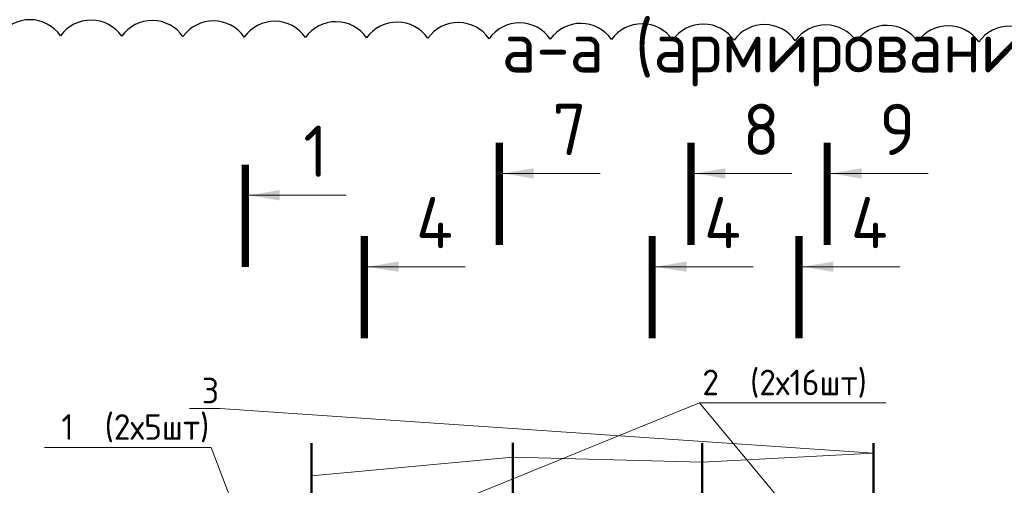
# Model space of a CAD drawing. Header units: millimetres. Extents: x 247266 to 730847, y -636031 to 10052.
# Tile 143 of 196: x 535791 to 545400, y -241863 to -237316. Entities that reach past the tile are written whole.
import ezdxf
from ezdxf import colors
from ezdxf.entities.mleader import LeaderData, LeaderLine
from ezdxf.math import Vec2, Vec3

# ---------------------------------------------------------------- set-up
doc = ezdxf.new("R2010")
doc.units = ezdxf.units.MM
doc.set_wipeout_variables(frame=1)
for name, color, linetype, lineweight in [('АрмСтер', 7, 'Continuous', 50), ('подоснова', 7, 'Continuous', 5), ('Узлы', 7, 'Continuous', 0)]:
    doc.layers.add(name, color=color, linetype=linetype, lineweight=lineweight)
doc.layers.add('Исправления', color=1, linetype='Continuous')
doc.layers.add('РАЗМЕРЫ', color=7, linetype='Continuous')
doc.styles.add('GOST-2.304_Type-B', font='GOST_Common.ttf')

# ---------------------------------------------------------------- blocks, each defined once
blk = doc.blocks.new('*U3053')
at = {"layer": 'РАЗМЕРЫ'}
for p, q in [((112.5, 1200), (-112.5, 1200)), ((112.5, -200), (-112.5, -200))]:
    blk.add_line(p, q, dxfattribs=at)
at = {"layer": 'РАЗМЕРЫ', "ltscale": 15}
blk.add_line((0, -200), (0, 1200), dxfattribs=at)
at = {"layer": 'РАЗМЕРЫ'}
for points in [[(0, 1200), (20.9, 1074.8), (-20.9, 1074.8)], [(0, -200), (20.9, -74.8), (-20.9, -74.8)]]:
    blk.add_solid(points, dxfattribs=at)
at = {"linetype": 'Continuous', "lineweight": 0}
blk.add_wipeout([(35, 0), (28.3, 20.6), (10.8, 33.3), (-10.8, 33.3), (-28.3, 20.6), (-35, 0), (-28.3, -20.6), (-10.8, -33.3), (10.8, -33.3), (28.3, -20.6)], dxfattribs=at)
at = {"color": 0, "linetype": 'ByBlock', "lineweight": -2, "ltscale": 100}
blk.add_line((-2263.2, 0), (1446.8, 0), dxfattribs=at)
at = {"layer": 'РАЗМЕРЫ'}
blk.add_circle((0, 0), 35, dxfattribs=at)
blk = doc.blocks.new('*U3052')
at = {"layer": 'РАЗМЕРЫ'}
for p, q in [((112.5, 400), (-112.5, 400)), ((112.5, -400), (-112.5, -400))]:
    blk.add_line(p, q, dxfattribs=at)
at = {"layer": 'РАЗМЕРЫ', "ltscale": 15}
blk.add_line((0, -400), (0, 400), dxfattribs=at)
at = {"layer": 'РАЗМЕРЫ'}
for points in [[(0, 400), (20.9, 274.8), (-20.9, 274.8)], [(0, -400), (20.9, -274.8), (-20.9, -274.8)]]:
    blk.add_solid(points, dxfattribs=at)
at = {"linetype": 'Continuous', "lineweight": 0}
blk.add_wipeout([(35, 0), (28.3, 20.6), (10.8, 33.3), (-10.8, 33.3), (-28.3, 20.6), (-35, 0), (-28.3, -20.6), (-10.8, -33.3), (10.8, -33.3), (28.3, -20.6)], dxfattribs=at)
at = {"color": 0, "linetype": 'ByBlock', "lineweight": -2, "ltscale": 100}
blk.add_line((-2263.2, 0), (1486.8, 0), dxfattribs=at)
at = {"layer": 'РАЗМЕРЫ'}
blk.add_circle((0, 0), 35, dxfattribs=at)
blk = doc.blocks.new('*U3051')
at = {"layer": 'РАЗМЕРЫ'}
for p, q in [((112.5, 400), (-112.5, 400)), ((112.5, -400), (-112.5, -400))]:
    blk.add_line(p, q, dxfattribs=at)
at = {"layer": 'РАЗМЕРЫ', "ltscale": 15}
blk.add_line((0, -400), (0, 400), dxfattribs=at)
at = {"layer": 'РАЗМЕРЫ'}
for points in [[(0, 400), (20.9, 274.8), (-20.9, 274.8)], [(0, -400), (20.9, -274.8), (-20.9, -274.8)]]:
    blk.add_solid(points, dxfattribs=at)
at = {"linetype": 'Continuous', "lineweight": 0}
blk.add_wipeout([(35, 0), (28.3, 20.6), (10.8, 33.3), (-10.8, 33.3), (-28.3, 20.6), (-35, 0), (-28.3, -20.6), (-10.8, -33.3), (10.8, -33.3), (28.3, -20.6)], dxfattribs=at)
at = {"color": 0, "linetype": 'ByBlock', "lineweight": -2, "ltscale": 100}
blk.add_line((-1814.3, 0), (1920.7, 0), dxfattribs=at)
at = {"layer": 'РАЗМЕРЫ'}
blk.add_circle((0, 0), 35, dxfattribs=at)
blk = doc.blocks.new('*U3050')
at = {"layer": 'РАЗМЕРЫ'}
for p, q in [((112.5, 200), (-112.5, 200)), ((112.5, -200), (-112.5, -200))]:
    blk.add_line(p, q, dxfattribs=at)
at = {"layer": 'РАЗМЕРЫ', "ltscale": 15}
blk.add_line((0, -200), (0, 200), dxfattribs=at)
at = {"layer": 'РАЗМЕРЫ'}
for points in [[(0, 200), (20.9, 74.8), (-20.9, 74.8)], [(0, -200), (20.9, -74.8), (-20.9, -74.8)]]:
    blk.add_solid(points, dxfattribs=at)
at = {"linetype": 'Continuous', "lineweight": 0}
blk.add_wipeout([(35, 0), (28.3, 20.6), (10.8, 33.3), (-10.8, 33.3), (-28.3, 20.6), (-35, 0), (-28.3, -20.6), (-10.8, -33.3), (10.8, -33.3), (28.3, -20.6)], dxfattribs=at)
at = {"color": 0, "linetype": 'ByBlock', "lineweight": -2, "ltscale": 100}
blk.add_line((-2263.2, 0), (1421.8, 0), dxfattribs=at)
at = {"layer": 'РАЗМЕРЫ'}
blk.add_circle((0, 0), 35, dxfattribs=at)
blk = doc.blocks.new('_None')

msp = doc.modelspace()

# ---------------------------------------------------------------- linework, layer by layer
at = {"layer": 'Исправления'}
msp.add_lwpolyline([(545749.58, -237537.26, 0.5205671), (545152.09, -237533.27, 0.5205671), (544554.6, -237529.28, 0.5205671), (543957.1, -237525.3, 0.5205671), (543359.61, -237521.31, 0.5205671), (542762.12, -237517.33, 0.5205671), (542164.63, -237513.34, 0.5205671), (541567.14, -237509.35, 0.5205671), (540969.65, -237505.37, 0.5205671), (540372.16, -237501.38, 0.5205671), (539774.67, -237497.4, 0.5205671), (539177.18, -237493.41, 0.5205671), (538579.68, -237489.42, 0.5205671), (537982.19, -237485.44, 0.5205671), (537384.7, -237481.45, 0.5205671), (536787.21, -237477.47, 0.5205671), (536189.72, -237473.48, 0.5205671), (535592.23, -237469.49, 0.5205671)], format="xyb", dxfattribs=at)
at = {"layer": 'Узлы', "linetype": 'Continuous', "lineweight": 0}
for p, q in [((540506.49, -238817.23, 400), (541456.49, -238817.23, 400)), ((542377.7, -238817.23, 400), (543327.7, -238817.23, 400)), ((543706.69, -238817.23, 400), (544656.69, -238817.23, 400)), ((538028.59, -239030.81, 400), (538978.59, -239030.81, 400)), ((539188.78, -239728.26, 400), (540138.78, -239728.26, 400)), ((541999.09, -239728.26, 400), (542949.09, -239728.26, 400)), ((543432.09, -239728.26, 400), (544382.09, -239728.26, 400))]:
    msp.add_line(p, q, dxfattribs=at)
at = {"layer": 'Узлы', "linetype": 'Continuous', "lineweight": 0, "const_width": 70, "elevation": 400}
for points in [[(540471.49, -238517.23), (540471.49, -239517.23)], [(542342.7, -238517.23), (542342.7, -239517.23)], [(543671.69, -238517.23), (543671.69, -239517.23)], [(537993.59, -238730.81), (537993.59, -239730.81)], [(539153.78, -239428.26), (539153.78, -240428.26)], [(541964.09, -239428.26), (541964.09, -240428.26)], [(543397.09, -239428.26), (543397.09, -240428.26)]]:
    msp.add_lwpolyline(points, dxfattribs=at)
at = {"layer": 'Узлы', "linetype": 'Continuous', "lineweight": 0}
for points in [[(540506.49, -238817.23, 400), (540806.94, -238867.51, 400), (540806.94, -238766.95, 400)], [(542377.7, -238817.23, 400), (542678.15, -238867.51, 400), (542678.15, -238766.95, 400)], [(543706.69, -238817.23, 400), (544007.14, -238867.51, 400), (544007.14, -238766.95, 400)], [(538028.59, -239030.81, 400), (538329.04, -239081.09, 400), (538329.04, -238980.53, 400)], [(539188.78, -239728.26, 400), (539489.23, -239778.54, 400), (539489.23, -239677.98, 400)], [(541999.09, -239728.26, 400), (542299.54, -239778.54, 400), (542299.54, -239677.98, 400)], [(543432.09, -239728.26, 400), (543732.54, -239778.54, 400), (543732.54, -239677.98, 400)]]:
    msp.add_solid(points, dxfattribs=at)

# ---------------------------------------------------------------- block references
at = {"layer": 'АрмСтер', "ltscale": 15, "rotation": 90}
for name, p in [('*U3053', (538637.47, -242899.19)), ('*U3052', (540602.68, -242935.23)), ('*U3051', (542452.81, -243370.97)), ('*U3050', (544124.97, -242872.95))]:
    msp.add_blockref(name, p, dxfattribs=at)

# ---------------------------------------------------------------- texts
at = {"layer": 'РАЗМЕРЫ', "insert": (543292.21, -237649.64), "char_height": 500, "attachment_point": 5, "style": 'GOST-2.304_Type-B'}
msp.add_mtext_dynamic_manual_height_columns('а-а (армирование)', width=6973.3337, gutter_width=625, heights=[0], dxfattribs=at)
at = {"layer": 'Узлы', "linetype": 'Continuous', "lineweight": 0, "char_height": 500, "attachment_point": 5, "style": 'GOST-2.304_Type-B'}
for s, insert in [('7', (541156.48, -238387.23, 400)), ('8', (543027.7, -238387.23, 400)), ('9', (544356.69, -238387.23, 400)), ('1', (538678.59, -238600.81, 400)), ('4', (539838.78, -239298.26, 400)), ('4', (542649.09, -239298.26, 400)), ('4', (544082.09, -239298.26, 400))]:
    msp.add_mtext_dynamic_manual_height_columns(s, width=723.8798, gutter_width=25, heights=[0], dxfattribs=dict(at, insert=insert))

# ---------------------------------------------------------------- next in the draw order: leaders
at = {"layer": 'подоснова'}
ml = msp.add_multileader_mtext('Standard', dxfattribs=at)
ml.set_content('2  (2х16шт)', color=256, style='GOST-2.304_Type-B')
ml.set_leader_properties(color=256, linetype='ByLayer', lineweight=15)
ml.set_arrow_properties(name='NONE')
ml.build(insert=Vec2(0, 0))
ml.multileader.update_dxf_attribs({"text_left_attachment_type": 6, "text_right_attachment_type": 6, "dogleg_length": 10, "arrow_head_size": 18})
ctx = ml.context
ctx.base_point, ctx.char_height, ctx.arrow_head_size, ctx.landing_gap_size, ctx.plane_origin = Vec3(542437.53, -241032.75), 250, 18, 20, Vec3(539545.99, -237657.57)
ctx.left_attachment, ctx.right_attachment, ctx.text_align_type = 6, 6, 1
notes = []
notes.append((ctx, [(0, (1, 1, 0), (542426.84, -241057.78), (1, 0), 10, [(0, [(543272.24, -242075.52)], 0, []), (2, [(541334.42, -242328.05), (539759.08, -242143.51)], 0, [])])]))
ctx.mtext.insert, ctx.mtext.alignment, ctx.mtext.flow_direction = Vec3(543255.64, -240732.75), 2, 5
ml = msp.add_multileader_mtext('Standard', dxfattribs=at)
ml.set_content('3 ', color=256, style='GOST-2.304_Type-B')
ml.set_leader_properties(color=256, linetype='ByLayer', lineweight=15)
ml.set_arrow_properties(name='NONE')
ml.build(insert=Vec2(0, 0))
ml.multileader.update_dxf_attribs({"text_left_attachment_type": 6, "text_right_attachment_type": 6, "dogleg_length": 10, "arrow_head_size": 18})
ctx = ml.context
ctx.base_point, ctx.char_height, ctx.arrow_head_size, ctx.landing_gap_size, ctx.plane_origin = Vec3(537569.96, -241112.41), 250, 18, 20, Vec3(533357.21, -237737.23)
ctx.left_attachment, ctx.right_attachment, ctx.text_align_type = 6, 6, 1
notes.append((ctx, [(1, (1, 1, 0), (537745.02, -241112.66), (-1, 0), 10, [(3, [(538637.47, -241771.71), (540602.68, -241587.67), (542452.81, -241636.38), (544124.97, -241548.26)], 0, [])])]))
ctx.mtext.insert, ctx.mtext.alignment, ctx.mtext.flow_direction = Vec3(537652.46, -240812.41), 2, 5
ml = msp.add_multileader_mtext('Standard', dxfattribs=at)
ml.set_content('1  (2х5шт)', color=256, style='GOST-2.304_Type-B')
ml.set_leader_properties(color=256, linetype='ByLayer', lineweight=15)
ml.set_arrow_properties(name='NONE')
ml.build(insert=Vec2(0, 0))
ml.multileader.update_dxf_attribs({"text_left_attachment_type": 6, "text_right_attachment_type": 6, "dogleg_length": 10, "arrow_head_size": 18})
ctx = ml.context
ctx.base_point, ctx.char_height, ctx.arrow_head_size, ctx.landing_gap_size, ctx.plane_origin = Vec3(536188.77, -241468.12), 250, 18, 20, Vec3(533357.21, -238401.08)
ctx.left_attachment, ctx.right_attachment, ctx.text_align_type = 6, 6, 1
notes.append((ctx, [(0, (1, 1, 0), (537660.59, -241493.15), (-1, 0), 10, [(0, [(538086.99, -242619.41)], 0, [])])]))
ctx.mtext.insert, ctx.mtext.alignment, ctx.mtext.flow_direction = Vec3(536919.38, -241168.12), 2, 5
for ctx, leaders in notes:
    for number, flags, end, landing, length, lines in leaders:
        leader = LeaderData()
        leader.index, (leader.has_last_leader_line, leader.has_dogleg_vector, leader.attachment_direction) = number, flags
        leader.last_leader_point, leader.dogleg_vector, leader.dogleg_length = Vec3(end), Vec3(landing), length
        for number, points, colour, breaks in lines:
            line = LeaderLine()
            line.index, line.vertices, line.color, line.breaks = number, Vec3.list(points), colors.encode_raw_color(colour), breaks
            leader.lines.append(line)
        ctx.leaders.append(leader)

doc.saveas('drawing.dxf')
